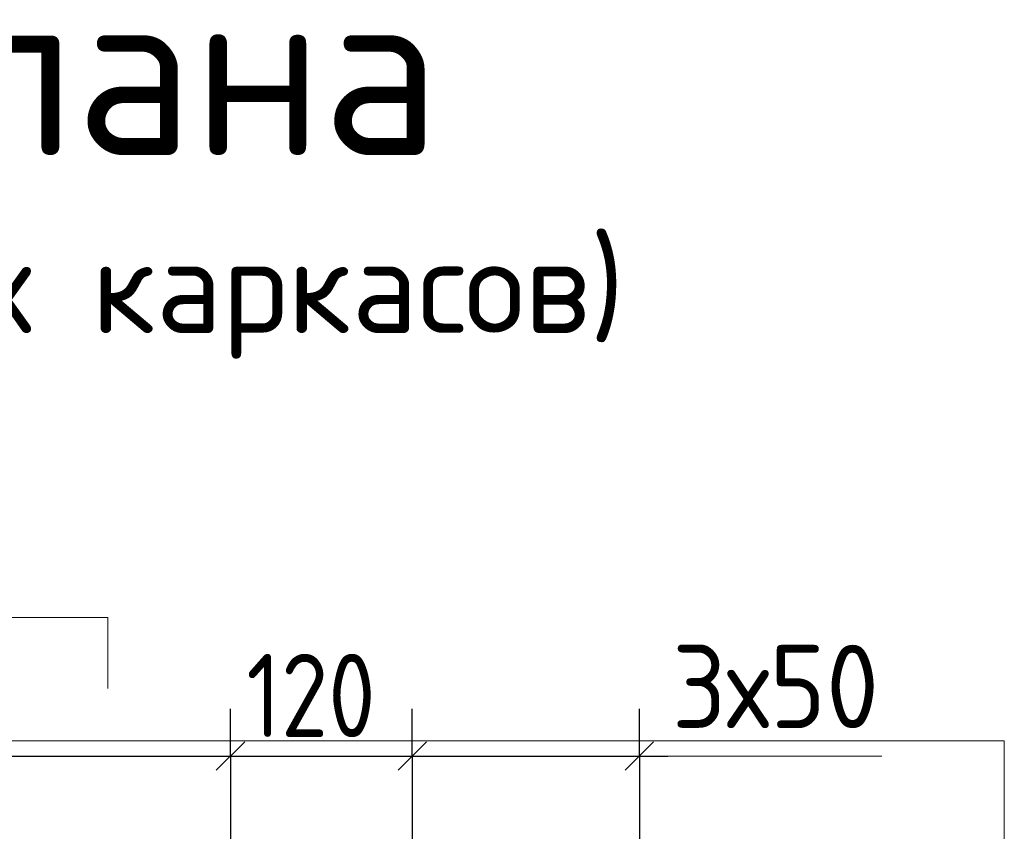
# Model space of a CAD drawing. Header units: millimetres. Extents: x 0 to 50400, y 0 to 35640.
# Tile 23 of 46: x 11002 to 14123, y 20893 to 23465. Entities that reach past the tile are written whole.
import ezdxf

# ---------------------------------------------------------------- set-up
doc = ezdxf.new("R2010")
doc.units = ezdxf.units.MM
for name, color, linetype, lineweight in [('Standard', 7, 'Continuous', 25), ('Размерная линия_ общее', 7, 'Continuous', 13), ('Текст_ общее', 7, 'Continuous', 25)]:
    doc.layers.add(name, color=color, linetype=linetype, lineweight=lineweight)
doc.styles.add('ISOCPEUR', font='txt')

msp = doc.modelspace()

# ---------------------------------------------------------------- linework, layer by layer
at = {"layer": 'Standard', "color": 251, "linetype": 'Continuous', "lineweight": -3, "true_color": 0x656565, "transparency": 33554687}
for p, q in [((11670.3, 21131.1), (11670.3, 21281.1)), ((12246.3, 21131.1), (12246.3, 21281.1)), ((12966.3, 21131.1), (12966.3, 21281.1)), ((11670.3, 21131.1), (11670.3, 20981.1)), ((11670.3, 21131.1), (11670.3, 20061.7)), ((12246.3, 21131.1), (12246.3, 20981.1)), ((12246.3, 21131.1), (12246.3, 20006.1)), ((12966.3, 21131.1), (12966.3, 20981.1)), ((12966.3, 21131.1), (12966.3, 20006.1))]:
    msp.add_line(p, q, dxfattribs=at)
at = {"layer": 'Standard', "color": 7, "linetype": 'Continuous', "lineweight": 25, "transparency": 33554687}
for p, q in [((11625.3, 21086.1), (11715.3, 21176.1)), ((12201.3, 21086.1), (12291.3, 21176.1)), ((12921.3, 21086.1), (13011.3, 21176.1))]:
    msp.add_line(p, q, dxfattribs=at)
at = {"layer": 'Standard', "color": 7, "linetype": 'Continuous', "lineweight": -3, "transparency": 33554687}
for p, q in [((7446.3, 21131.1), (11670.3, 21131.1)), ((11670.3, 21131.1), (12246.3, 21131.1)), ((12246.3, 21131.1), (12966.3, 21131.1)), ((12966.3, 21131.1), (13056.3, 21131.1))]:
    msp.add_line(p, q, dxfattribs=at)
at = {"layer": 'Standard', "color": 7, "linetype": 'Continuous', "lineweight": 13, "transparency": 33554687}
for points in [[(10322, 21570.4), (11282, 21570.4), (11282, 21344.8)], [(10322, 21570.4), (10926.8, 21570.4), (11282, 21570.4)]]:
    msp.add_lwpolyline(points, dxfattribs=at)
at = {"layer": 'Standard', "color": 254, "linetype": 'Continuous', "lineweight": 18, "true_color": 0xc4c4ff, "transparency": 33554687}
msp.add_lwpolyline([(4552.5, 15837.9), (14122.8, 15837.9), (14122.8, 21179), (4552.5, 21179), (4552.5, 15837.9)], dxfattribs=at)
at = {"layer": 'Размерная линия_ общее', "color": 7, "linetype": 'Continuous', "lineweight": 13, "transparency": 33554687}
msp.add_line((12966.3, 21131.1), (13734.3, 21131.1), dxfattribs=at)

# ---------------------------------------------------------------- texts
at = {"layer": 'Standard', "color": 7, "linetype": 'Continuous', "lineweight": 25, "transparency": 33554687, "char_height": 264, "attachment_point": 7, "style": 'ISOCPEUR'}
for s, insert, width in [('\\W0.93;3х50', (13069.4, 21219.7), 861.73), ('\\W0.83;120', (11720.7, 21191.1), 610.286)]:
    msp.add_mtext(s, dxfattribs=dict(at, insert=insert, width=width))
at = {"layer": 'Текст_ общее', "color": 7, "linetype": 'Continuous', "lineweight": 50, "transparency": 33554687, "attachment_point": 7, "style": 'ISOCPEUR'}
for s, insert, char_height, width in [('\\W0.98;  Деталь 4 плана', (6278.5, 22924.7), 540, 6526.921), ('\\W0.99;(схема установки поперечных каркасов)', (5612.5, 22390.1), 300, 7794.584)]:
    msp.add_mtext(s, dxfattribs=dict(at, insert=insert, char_height=char_height, width=width))

doc.saveas('drawing.dxf')
